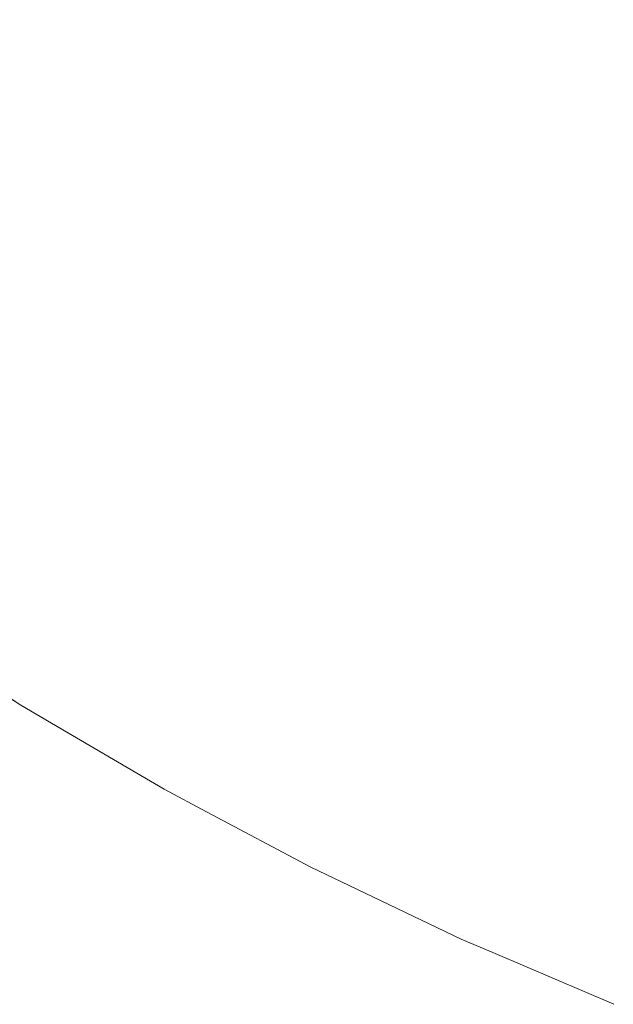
# Model space of a CAD drawing. Header units: centimetres. Extents: x -26 to 27.3, y -25.3 to -23.5.
# Tile 2 of 200: x -25.9431 to -25.9279, y -25.2527 to -25.2276. Entities that reach past the tile are written whole.
import ezdxf

# ---------------------------------------------------------------- set-up
doc = ezdxf.new("R2010")
doc.units = ezdxf.units.CM
doc.header["$LTSCALE"] = 2.54
doc.layers.add('Lucido design-1', color=7, linetype='Continuous')

# ---------------------------------------------------------------- blocks, each defined once
blk = doc.blocks.new('Gruppo-4-1')
at = {"color": 7, "linetype": 'Continuous', "lineweight": 9}
for points, invisible_edges in [([(-25.923844, -25.225731, -349.31512), (-25.926609, -25.224263, -349.31512), (-25.927965, -25.22669, -349.318286), (-25.925096, -25.228214, -349.318286)], 15), ([(-25.941703, -25.228921, -350.033928), (-25.944587, -25.226692, -350.033928), (-25.943223, -25.225002, -350.037403), (-25.940412, -25.227174, -350.037403)], 15), ([(-25.927965, -25.22669, -349.318286), (-25.930766, -25.225046, -349.318286), (-25.932151, -25.227295, -349.321563), (-25.929253, -25.228996, -349.321563)], 15), ([(-25.929143, -25.228799, -350.044062), (-25.932033, -25.227103, -350.044062), (-25.930683, -25.22491, -350.047236), (-25.927887, -25.226551, -350.047236)], 15), ([(-25.940603, -25.227432, -349.328425), (-25.943424, -25.225251, -349.328425), (-25.944807, -25.226964, -349.331997), (-25.941912, -25.229203, -349.331997)], 15), ([(-25.937511, -25.229226, -350.037403), (-25.940412, -25.227174, -350.037403), (-25.939038, -25.225316, -350.040783), (-25.936217, -25.227311, -350.040783)], 15), ([(-25.933315, -25.229185, -350.040783), (-25.936217, -25.227311, -350.040783), (-25.934848, -25.225286, -350.044062), (-25.932033, -25.227103, -350.044062)], 15), ([(-25.936374, -25.227543, -349.324944), (-25.939204, -25.225541, -349.324944), (-25.940603, -25.227432, -349.328425), (-25.937691, -25.229492, -349.328425)], 15), ([(-25.932151, -25.227295, -349.321563), (-25.934975, -25.225473, -349.321563), (-25.936374, -25.227543, -349.324944), (-25.933461, -25.229423, -349.324944)], 15), ([(-25.926183, -25.23037, -350.044062), (-25.929143, -25.228799, -350.044062), (-25.927887, -25.226551, -350.047236), (-25.925024, -25.228071, -350.047236)], 15), ([(-25.942911, -25.230553, -350.030363), (-25.945863, -25.228271, -350.030363), (-25.944587, -25.226692, -350.033928), (-25.941703, -25.228921, -350.033928)], 15), ([(-25.925096, -25.228214, -349.318286), (-25.927965, -25.22669, -349.318286), (-25.929253, -25.228996, -349.321563), (-25.926285, -25.230572, -349.321563)], 15), ([(-25.941912, -25.229203, -349.331997), (-25.944807, -25.226964, -349.331997), (-25.946094, -25.228558, -349.335655), (-25.94313, -25.230849, -349.335655)], 15), ([(-25.938728, -25.231026, -350.033928), (-25.941703, -25.228921, -350.033928), (-25.940412, -25.227174, -350.037403), (-25.937511, -25.229226, -350.037403)], 15), ([(-25.934526, -25.231152, -350.037403), (-25.937511, -25.229226, -350.037403), (-25.936217, -25.227311, -350.040783), (-25.933315, -25.229185, -350.040783)], 15), ([(-25.929253, -25.228996, -349.321563), (-25.932151, -25.227295, -349.321563), (-25.933461, -25.229423, -349.324944), (-25.930472, -25.231177, -349.324944)], 15), ([(-25.930335, -25.230933, -350.040783), (-25.933315, -25.229185, -350.040783), (-25.932033, -25.227103, -350.044062), (-25.929143, -25.228799, -350.044062)], 15), ([(-25.937691, -25.229492, -349.328425), (-25.940603, -25.227432, -349.328425), (-25.941912, -25.229203, -349.331997), (-25.938924, -25.231316, -349.331997)], 15), ([(-25.933461, -25.229423, -349.324944), (-25.936374, -25.227543, -349.324944), (-25.937691, -25.229492, -349.328425), (-25.934694, -25.231426, -349.328425)], 15), ([(-25.944031, -25.232067, -350.026716), (-25.947046, -25.229737, -350.026716), (-25.945863, -25.228271, -350.030363), (-25.942911, -25.230553, -350.030363)], 15), ([(-25.927284, -25.232553, -350.040783), (-25.930335, -25.230933, -350.040783), (-25.929143, -25.228799, -350.044062), (-25.926183, -25.23037, -350.044062)], 15), ([(-25.939864, -25.232707, -350.030363), (-25.942911, -25.230553, -350.030363), (-25.941703, -25.228921, -350.033928), (-25.938728, -25.231026, -350.033928)], 15), ([(-25.926285, -25.230572, -349.321563), (-25.929253, -25.228996, -349.321563), (-25.930472, -25.231177, -349.324944), (-25.92741, -25.232803, -349.324944)], 15), ([(-25.938924, -25.231316, -349.331997), (-25.941912, -25.229203, -349.331997), (-25.94313, -25.230849, -349.335655), (-25.940071, -25.233013, -349.335655)], 15), ([(-25.935665, -25.233002, -350.033928), (-25.938728, -25.231026, -350.033928), (-25.937511, -25.229226, -350.037403), (-25.934526, -25.231152, -350.037403)], 15), ([(-25.931462, -25.23295, -350.037403), (-25.934526, -25.231152, -350.037403), (-25.933315, -25.229185, -350.040783), (-25.930335, -25.230933, -350.040783)], 15), ([(-25.934694, -25.231426, -349.328425), (-25.937691, -25.229492, -349.328425), (-25.938924, -25.231316, -349.331997), (-25.935849, -25.2333, -349.331997)], 15), ([(-25.930472, -25.231177, -349.324944), (-25.933461, -25.229423, -349.324944), (-25.934694, -25.231426, -349.328425), (-25.931619, -25.233231, -349.328425)], 15), ([(-25.940919, -25.234268, -350.026716), (-25.944031, -25.232067, -350.026716), (-25.942911, -25.230553, -350.030363), (-25.939864, -25.232707, -350.030363)], 15), ([(-25.940071, -25.233013, -349.335655), (-25.94313, -25.230849, -349.335655), (-25.944254, -25.23237, -349.339392), (-25.94113, -25.23458, -349.339392)], 15), ([(-25.936729, -25.234731, -350.030363), (-25.939864, -25.232707, -350.030363), (-25.938728, -25.231026, -350.033928), (-25.935665, -25.233002, -350.033928)], 15), ([(-25.928324, -25.234617, -350.037403), (-25.931462, -25.23295, -350.037403), (-25.930335, -25.230933, -350.040783), (-25.927284, -25.232553, -350.040783)], 15), ([(-25.935849, -25.2333, -349.331997), (-25.938924, -25.231316, -349.331997), (-25.940071, -25.233013, -349.335655), (-25.936923, -25.235044, -349.335655)], 15), ([(-25.932522, -25.234847, -350.033928), (-25.935665, -25.233002, -350.033928), (-25.934526, -25.231152, -350.037403), (-25.931462, -25.23295, -350.037403)], 15), ([(-25.92741, -25.232803, -349.324944), (-25.930472, -25.231177, -349.324944), (-25.931619, -25.233231, -349.328425), (-25.928469, -25.234903, -349.328425)], 15), ([(-25.931619, -25.233231, -349.328425), (-25.934694, -25.231426, -349.328425), (-25.935849, -25.2333, -349.331997), (-25.932692, -25.235153, -349.331997)], 15), ([(-25.94189, -25.235705, -350.02299), (-25.945062, -25.233461, -350.02299), (-25.944031, -25.232067, -350.026716), (-25.940919, -25.234268, -350.026716)], 15), ([(-25.94113, -25.23458, -349.339392), (-25.944254, -25.23237, -349.339392), (-25.945284, -25.233762, -349.343202), (-25.942099, -25.236014, -349.343202)], 15), ([(-25.925119, -25.236148, -350.037403), (-25.928324, -25.234617, -350.037403), (-25.927284, -25.232553, -350.040783), (-25.924167, -25.234043, -350.040783)], 15), ([(-25.937717, -25.236335, -350.026716), (-25.940919, -25.234268, -350.026716), (-25.939864, -25.232707, -350.030363), (-25.936729, -25.234731, -350.030363)], 15), ([(-25.924282, -25.234298, -349.324944), (-25.92741, -25.232803, -349.324944), (-25.928469, -25.234903, -349.328425), (-25.925251, -25.236441, -349.328425)], 15), ([(-25.936923, -25.235044, -349.335655), (-25.940071, -25.233013, -349.335655), (-25.94113, -25.23458, -349.339392), (-25.937914, -25.236655, -349.339392)], 15), ([(-25.933512, -25.236619, -350.030363), (-25.936729, -25.234731, -350.030363), (-25.935665, -25.233002, -350.033928), (-25.932522, -25.234847, -350.033928)], 15), ([(-25.929302, -25.236557, -350.033928), (-25.932522, -25.234847, -350.033928), (-25.931462, -25.23295, -350.037403), (-25.928324, -25.234617, -350.037403)], 15), ([(-25.932692, -25.235153, -349.331997), (-25.935849, -25.2333, -349.331997), (-25.936923, -25.235044, -349.335655), (-25.933691, -25.236941, -349.335655)], 15), ([(-25.928469, -25.234903, -349.328425), (-25.931619, -25.233231, -349.328425), (-25.932692, -25.235153, -349.331997), (-25.92946, -25.236869, -349.331997)], 15), ([(-25.942775, -25.237014, -350.019194), (-25.946001, -25.234732, -350.019194), (-25.945062, -25.233461, -350.02299), (-25.94189, -25.235705, -350.02299)], 15), ([(-25.942099, -25.236014, -349.343202), (-25.945284, -25.233762, -349.343202), (-25.946217, -25.235023, -349.347077), (-25.942978, -25.237314, -349.347077)], 15), ([(-25.938626, -25.237811, -350.02299), (-25.94189, -25.235705, -350.02299), (-25.940919, -25.234268, -350.026716), (-25.937717, -25.236335, -350.026716)], 15), ([(-25.937914, -25.236655, -349.339392), (-25.94113, -25.23458, -349.339392), (-25.942099, -25.236014, -349.343202), (-25.938822, -25.238129, -349.343202)], 15), ([(-25.926014, -25.238128, -350.033928), (-25.929302, -25.236557, -350.033928), (-25.928324, -25.234617, -350.037403), (-25.925119, -25.236148, -350.037403)], 15), ([(-25.943573, -25.238194, -350.015332), (-25.946848, -25.235877, -350.015332), (-25.946001, -25.234732, -350.019194), (-25.942775, -25.237014, -350.019194)], 15), ([(-25.93443, -25.238263, -350.026716), (-25.937717, -25.236335, -350.026716), (-25.936729, -25.234731, -350.030363), (-25.933512, -25.236619, -350.030363)], 15), ([(-25.930216, -25.238369, -350.030363), (-25.933512, -25.236619, -350.030363), (-25.932522, -25.234847, -350.033928), (-25.929302, -25.236557, -350.033928)], 15), ([(-25.942978, -25.237314, -349.347077), (-25.946217, -25.235023, -349.347077), (-25.947052, -25.236153, -349.35101), (-25.943765, -25.238478, -349.35101)], 15), ([(-25.933691, -25.236941, -349.335655), (-25.936923, -25.235044, -349.335655), (-25.937914, -25.236655, -349.339392), (-25.934614, -25.238592, -349.339392)], 15), ([(-25.925251, -25.236441, -349.328425), (-25.928469, -25.234903, -349.328425), (-25.92946, -25.236869, -349.331997), (-25.926158, -25.238447, -349.331997)], 15), ([(-25.92946, -25.236869, -349.331997), (-25.932692, -25.235153, -349.331997), (-25.933691, -25.236941, -349.335655), (-25.930382, -25.238698, -349.335655)], 15), ([(-25.939455, -25.239157, -350.019194), (-25.942775, -25.237014, -350.019194), (-25.94189, -25.235705, -350.02299), (-25.938626, -25.237811, -350.02299)], 15), ([(-25.938822, -25.238129, -349.343202), (-25.942099, -25.236014, -349.343202), (-25.942978, -25.237314, -349.347077), (-25.939645, -25.239465, -349.347077)], 15), ([(-25.935276, -25.239777, -350.02299), (-25.938626, -25.237811, -350.02299), (-25.937717, -25.236335, -350.026716), (-25.93443, -25.238263, -350.026716)], 15), ([(-25.931064, -25.240051, -350.026716), (-25.93443, -25.238263, -350.026716), (-25.933512, -25.236619, -350.030363), (-25.930216, -25.238369, -350.030363)], 15), ([(-25.92685, -25.239978, -350.030363), (-25.930216, -25.238369, -350.030363), (-25.929302, -25.236557, -350.033928), (-25.926014, -25.238128, -350.033928)], 15), ([(-25.934614, -25.238592, -349.339392), (-25.937914, -25.236655, -349.339392), (-25.938822, -25.238129, -349.343202), (-25.935458, -25.240103, -349.343202)], 15), ([(-25.926158, -25.238447, -349.331997), (-25.92946, -25.236869, -349.331997), (-25.930382, -25.238698, -349.335655), (-25.927002, -25.240313, -349.335655)], 15), ([(-25.940202, -25.24037, -350.015332), (-25.943573, -25.238194, -350.015332), (-25.942775, -25.237014, -350.019194), (-25.939455, -25.239157, -350.019194)], 15), ([(-25.930382, -25.238698, -349.335655), (-25.933691, -25.236941, -349.335655), (-25.934614, -25.238592, -349.339392), (-25.931234, -25.240387, -349.339392)], 15), ([(-25.939645, -25.239465, -349.347077), (-25.942978, -25.237314, -349.347077), (-25.943765, -25.238478, -349.35101), (-25.940381, -25.240662, -349.35101)], 15), ([(-25.936047, -25.241157, -350.019194), (-25.939455, -25.239157, -350.019194), (-25.938626, -25.237811, -350.02299), (-25.935276, -25.239777, -350.02299)], 15), ([(-25.935458, -25.240103, -349.343202), (-25.938822, -25.238129, -349.343202), (-25.939645, -25.239465, -349.347077), (-25.936223, -25.241473, -349.347077)], 15), ([(-25.940865, -25.241447, -350.011411), (-25.944281, -25.239242, -350.011411), (-25.943573, -25.238194, -350.015332), (-25.940202, -25.24037, -350.015332)], 15), ([(-25.931845, -25.241599, -350.02299), (-25.935276, -25.239777, -350.02299), (-25.93443, -25.238263, -350.026716), (-25.931064, -25.240051, -350.026716)], 15), ([(-25.927626, -25.241694, -350.026716), (-25.931064, -25.240051, -350.026716), (-25.930216, -25.238369, -350.030363), (-25.92685, -25.239978, -350.030363)], 15), ([(-25.940381, -25.240662, -349.35101), (-25.943765, -25.238478, -349.35101), (-25.944458, -25.239504, -349.354995), (-25.94103, -25.241716, -349.354995)], 15), ([(-25.931234, -25.240387, -349.339392), (-25.934614, -25.238592, -349.339392), (-25.935458, -25.240103, -349.343202), (-25.932013, -25.241933, -349.343202)], 15), ([(-25.927002, -25.240313, -349.335655), (-25.930382, -25.238698, -349.335655), (-25.931234, -25.240387, -349.339392), (-25.927781, -25.242037, -349.339392)], 15), ([(-25.941444, -25.242387, -350.007438), (-25.944899, -25.240157, -350.007438), (-25.944281, -25.239242, -350.011411), (-25.940865, -25.241447, -350.011411)], 15), ([(-25.936741, -25.2424, -350.015332), (-25.940202, -25.24037, -350.015332), (-25.939455, -25.239157, -350.019194), (-25.936047, -25.241157, -350.019194)], 15), ([(-25.94103, -25.241716, -349.354995), (-25.944458, -25.239504, -349.354995), (-25.945057, -25.24039, -349.359025), (-25.941591, -25.242627, -349.359025)], 15), ([(-25.936223, -25.241473, -349.347077), (-25.939645, -25.239465, -349.347077), (-25.940381, -25.240662, -349.35101), (-25.936908, -25.2427, -349.35101)], 15), ([(-25.932557, -25.243011, -350.019194), (-25.936047, -25.241157, -350.019194), (-25.935276, -25.239777, -350.02299), (-25.931845, -25.241599, -350.02299)], 15), ([(-25.932013, -25.241933, -349.343202), (-25.935458, -25.240103, -349.343202), (-25.936223, -25.241473, -349.347077), (-25.93272, -25.243334, -349.347077)], 15), ([(-25.92834, -25.243274, -350.02299), (-25.931845, -25.241599, -350.02299), (-25.931064, -25.240051, -350.026716), (-25.927626, -25.241694, -350.026716)], 15), ([(-25.941591, -25.242627, -349.359025), (-25.945057, -25.24039, -349.359025), (-25.945561, -25.241136, -349.363092), (-25.942063, -25.243394, -349.363092)], 15), ([(-25.941936, -25.243187, -350.00342), (-25.945425, -25.240935, -350.00342), (-25.944899, -25.240157, -350.007438), (-25.941444, -25.242387, -350.007438)], 15), ([(-25.937358, -25.243505, -350.011411), (-25.940865, -25.241447, -350.011411), (-25.940202, -25.24037, -350.015332), (-25.936741, -25.2424, -350.015332)], 15), ([(-25.927781, -25.242037, -349.339392), (-25.931234, -25.240387, -349.339392), (-25.932013, -25.241933, -349.343202), (-25.928494, -25.243615, -349.343202)], 15), ([(-25.936908, -25.2427, -349.35101), (-25.940381, -25.240662, -349.35101), (-25.94103, -25.241716, -349.354995), (-25.937512, -25.24378, -349.354995)], 15), ([(-25.942063, -25.243394, -349.363092), (-25.945561, -25.241136, -349.363092), (-25.94597, -25.241741, -349.367189), (-25.942446, -25.244015, -349.367189)], 15), ([(-25.942342, -25.243846, -349.999363), (-25.945858, -25.241576, -349.999363), (-25.945425, -25.240935, -350.00342), (-25.941936, -25.243187, -350.00342)], 15), ([(-25.933198, -25.244282, -350.015332), (-25.936741, -25.2424, -350.015332), (-25.936047, -25.241157, -350.019194), (-25.932557, -25.243011, -350.019194)], 15), ([(-25.942659, -25.244362, -349.995273), (-25.946198, -25.242078, -349.995273), (-25.945858, -25.241576, -349.999363), (-25.942342, -25.243846, -349.999363)], 15), ([(-25.937896, -25.244468, -350.007438), (-25.941444, -25.242387, -350.007438), (-25.940865, -25.241447, -350.011411), (-25.937358, -25.243505, -350.011411)], 15), ([(-25.93272, -25.243334, -349.347077), (-25.936223, -25.241473, -349.347077), (-25.936908, -25.2427, -349.35101), (-25.933352, -25.244588, -349.35101)], 15), ([(-25.928991, -25.244714, -350.019194), (-25.932557, -25.243011, -350.019194), (-25.931845, -25.241599, -350.02299), (-25.92834, -25.243274, -350.02299)], 15), ([(-25.942446, -25.244015, -349.367189), (-25.94597, -25.241741, -349.367189), (-25.946282, -25.242203, -349.37131), (-25.942738, -25.24449, -349.37131)], 15), ([(-25.937512, -25.24378, -349.354995), (-25.94103, -25.241716, -349.354995), (-25.941591, -25.242627, -349.359025), (-25.938034, -25.244714, -349.359025)], 15), ([(-25.924767, -25.244799, -350.02299), (-25.92834, -25.243274, -350.02299), (-25.927626, -25.241694, -350.026716), (-25.92412, -25.24319, -350.026716)], 15), ([(-25.942888, -25.244733, -349.991159), (-25.946442, -25.24244, -349.991159), (-25.946198, -25.242078, -349.995273), (-25.942659, -25.244362, -349.995273)], 15), ([(-25.928494, -25.243615, -349.343202), (-25.932013, -25.241933, -349.343202), (-25.93272, -25.243334, -349.347077), (-25.92914, -25.245044, -349.347077)], 15), ([(-25.924261, -25.243539, -349.339392), (-25.927781, -25.242037, -349.339392), (-25.928494, -25.243615, -349.343202), (-25.924906, -25.245145, -349.343202)], 15), ([(-25.942738, -25.24449, -349.37131), (-25.946282, -25.242203, -349.37131), (-25.946498, -25.242523, -349.375446), (-25.942941, -25.244819, -349.375446)], 15), ([(-25.938355, -25.245289, -350.00342), (-25.941936, -25.243187, -350.00342), (-25.941444, -25.242387, -350.007438), (-25.937896, -25.244468, -350.007438)], 15), ([(-25.933767, -25.245412, -350.011411), (-25.937358, -25.243505, -350.011411), (-25.936741, -25.2424, -350.015332), (-25.933198, -25.244282, -350.015332)], 15), ([(-25.942941, -25.244819, -349.375446), (-25.946498, -25.242523, -349.375446), (-25.946618, -25.2427, -349.379592), (-25.943053, -25.245001, -349.379592)], 15), ([(-25.943028, -25.24496, -349.987027), (-25.946591, -25.24266, -349.987027), (-25.946442, -25.24244, -349.991159), (-25.942888, -25.244733, -349.991159)], 15), ([(-25.946591, -25.24266, -349.987027), (-25.943028, -25.24496, -349.987027), (-25.943078, -25.245041, -349.982667), (-25.945372, -25.24356, -349.982667)], 11), ([(-25.938034, -25.244714, -349.359025), (-25.941591, -25.242627, -349.359025), (-25.942063, -25.243394, -349.363092), (-25.938473, -25.2455, -349.363092)], 15), ([(-25.945372, -25.24356, -349.382667), (-25.943078, -25.245041, -349.382667), (-25.943053, -25.245001, -349.379592), (-25.946618, -25.2427, -349.379592)], 14), ([(-25.933352, -25.244588, -349.35101), (-25.936908, -25.2427, -349.35101), (-25.937512, -25.24378, -349.354995), (-25.933909, -25.245694, -349.354995)], 15), ([(-25.929578, -25.246012, -350.015332), (-25.933198, -25.244282, -350.015332), (-25.932557, -25.243011, -350.019194), (-25.928991, -25.244714, -350.019194)], 15), ([(-25.938473, -25.2455, -349.363092), (-25.942063, -25.243394, -349.363092), (-25.942446, -25.244015, -349.367189), (-25.938829, -25.246137, -349.367189)], 15), ([(-25.938732, -25.245964, -349.999363), (-25.942342, -25.243846, -349.999363), (-25.941936, -25.243187, -350.00342), (-25.938355, -25.245289, -350.00342)], 15), ([(-25.92914, -25.245044, -349.347077), (-25.93272, -25.243334, -349.347077), (-25.933352, -25.244588, -349.35101), (-25.929719, -25.246324, -349.35101)], 15), ([(-25.925356, -25.246265, -350.019194), (-25.928991, -25.244714, -350.019194), (-25.92834, -25.243274, -350.02299), (-25.924767, -25.244799, -350.02299)], 15), ([(-25.943078, -25.245041, -349.382667), (-25.945372, -25.24356, -349.382667), (-25.945372, -25.24356, -349.982667), (-25.943078, -25.245041, -349.982667)], 10), ([(-25.934264, -25.246398, -350.007438), (-25.937896, -25.244468, -350.007438), (-25.937358, -25.243505, -350.011411), (-25.933767, -25.245412, -350.011411)], 15), ([(-25.924906, -25.245145, -349.343202), (-25.928494, -25.243615, -349.343202), (-25.92914, -25.245044, -349.347077), (-25.925491, -25.246601, -349.347077)], 15), ([(-25.939027, -25.246493, -349.995273), (-25.942659, -25.244362, -349.995273), (-25.942342, -25.243846, -349.999363), (-25.938732, -25.245964, -349.999363)], 15), ([(-25.933909, -25.245694, -349.354995), (-25.937512, -25.24378, -349.354995), (-25.938034, -25.244714, -349.359025), (-25.934391, -25.246649, -349.359025)], 15), ([(-25.938829, -25.246137, -349.367189), (-25.942446, -25.244015, -349.367189), (-25.942738, -25.24449, -349.37131), (-25.939101, -25.246625, -349.37131)], 15), ([(-25.93924, -25.246874, -349.991159), (-25.942888, -25.244733, -349.991159), (-25.942659, -25.244362, -349.995273), (-25.939027, -25.246493, -349.995273)], 15), ([(-25.930099, -25.247165, -350.011411), (-25.933767, -25.245412, -350.011411), (-25.933198, -25.244282, -350.015332), (-25.929578, -25.246012, -350.015332)], 15), ([(-25.939101, -25.246625, -349.37131), (-25.942738, -25.24449, -349.37131), (-25.942941, -25.244819, -349.375446), (-25.939289, -25.246962, -349.375446)], 15), ([(-25.934687, -25.247237, -350.00342), (-25.938355, -25.245289, -350.00342), (-25.937896, -25.244468, -350.007438), (-25.934264, -25.246398, -350.007438)], 15), ([(-25.929719, -25.246324, -349.35101), (-25.933352, -25.244588, -349.35101), (-25.933909, -25.245694, -349.354995), (-25.930229, -25.247453, -349.354995)], 15), ([(-25.939289, -25.246962, -349.375446), (-25.942941, -25.244819, -349.375446), (-25.943053, -25.245001, -349.379592), (-25.939393, -25.247148, -349.379592)], 15), ([(-25.93937, -25.247106, -349.987027), (-25.943028, -25.24496, -349.987027), (-25.942888, -25.244733, -349.991159), (-25.93924, -25.246874, -349.991159)], 15), ([(-25.934391, -25.246649, -349.359025), (-25.938034, -25.244714, -349.359025), (-25.938473, -25.2455, -349.363092), (-25.934796, -25.247453, -349.363092)], 15), ([(-25.925887, -25.247587, -350.015332), (-25.929578, -25.246012, -350.015332), (-25.928991, -25.244714, -350.019194), (-25.925356, -25.246265, -350.019194)], 15), ([(-25.941898, -25.245733, -349.982667), (-25.943078, -25.245041, -349.982667), (-25.943028, -25.24496, -349.987027)], 10), ([(-25.943053, -25.245001, -349.379592), (-25.943078, -25.245041, -349.382667), (-25.941898, -25.245733, -349.382667)], 9), ([(-25.943078, -25.245041, -349.982667), (-25.941898, -25.245733, -349.982667), (-25.941898, -25.245733, -349.382667), (-25.943078, -25.245041, -349.382667)], 10), ([(-25.941898, -25.245733, -349.382667), (-25.939416, -25.247189, -349.382667), (-25.939393, -25.247148, -349.379592), (-25.943053, -25.245001, -349.379592)], 14), ([(-25.943028, -25.24496, -349.987027), (-25.93937, -25.247106, -349.987027), (-25.939416, -25.247189, -349.982667), (-25.941898, -25.245733, -349.982667)], 11), ([(-25.925491, -25.246601, -349.347077), (-25.92914, -25.245044, -349.347077), (-25.929719, -25.246324, -349.35101), (-25.926015, -25.247905, -349.35101)], 15), ([(-25.935035, -25.247927, -349.999363), (-25.938732, -25.245964, -349.999363), (-25.938355, -25.245289, -350.00342), (-25.934687, -25.247237, -350.00342)], 15), ([(-25.930553, -25.248171, -350.007438), (-25.934264, -25.246398, -350.007438), (-25.933767, -25.245412, -350.011411), (-25.930099, -25.247165, -350.011411)], 15), ([(-25.934796, -25.247453, -349.363092), (-25.938473, -25.2455, -349.363092), (-25.938829, -25.246137, -349.367189), (-25.935125, -25.248105, -349.367189)], 15), ([(-25.939416, -25.247189, -349.382667), (-25.941898, -25.245733, -349.382667), (-25.941898, -25.245733, -349.982667), (-25.939416, -25.247189, -349.982667)], 10), ([(-25.930229, -25.247453, -349.354995), (-25.933909, -25.245694, -349.354995), (-25.934391, -25.246649, -349.359025), (-25.930669, -25.248428, -349.359025)], 15), ([(-25.935125, -25.248105, -349.367189), (-25.938829, -25.246137, -349.367189), (-25.939101, -25.246625, -349.37131), (-25.935376, -25.248603, -349.37131)], 15), ([(-25.935308, -25.248468, -349.995273), (-25.939027, -25.246493, -349.995273), (-25.938732, -25.245964, -349.999363), (-25.935035, -25.247927, -349.999363)], 15), ([(-25.926359, -25.248761, -350.011411), (-25.930099, -25.247165, -350.011411), (-25.929578, -25.246012, -350.015332), (-25.925887, -25.247587, -350.015332)], 15), ([(-25.93094, -25.249027, -350.00342), (-25.934687, -25.247237, -350.00342), (-25.934264, -25.246398, -350.007438), (-25.930553, -25.248171, -350.007438)], 15), ([(-25.926015, -25.247905, -349.35101), (-25.929719, -25.246324, -349.35101), (-25.930229, -25.247453, -349.354995), (-25.926477, -25.249054, -349.354995)], 15), ([(-25.935376, -25.248603, -349.37131), (-25.939101, -25.246625, -349.37131), (-25.939289, -25.246962, -349.375446), (-25.93555, -25.248948, -349.375446)], 15), ([(-25.935505, -25.248858, -349.991159), (-25.93924, -25.246874, -349.991159), (-25.939027, -25.246493, -349.995273), (-25.935308, -25.248468, -349.995273)], 15), ([(-25.930669, -25.248428, -349.359025), (-25.934391, -25.246649, -349.359025), (-25.934796, -25.247453, -349.363092), (-25.93104, -25.249248, -349.363092)], 15), ([(-25.935625, -25.249096, -349.987027), (-25.93937, -25.247106, -349.987027), (-25.93924, -25.246874, -349.991159), (-25.935505, -25.248858, -349.991159)], 15), ([(-25.938335, -25.247764, -349.982667), (-25.939416, -25.247189, -349.982667), (-25.93937, -25.247106, -349.987027)], 10), ([(-25.939393, -25.247148, -349.379592), (-25.939416, -25.247189, -349.382667), (-25.938335, -25.247764, -349.382667)], 9), ([(-25.93555, -25.248948, -349.375446), (-25.939289, -25.246962, -349.375446), (-25.939393, -25.247148, -349.379592), (-25.935646, -25.249138, -349.379592)], 15), ([(-25.938335, -25.247764, -349.382667), (-25.935667, -25.249181, -349.382667), (-25.935646, -25.249138, -349.379592), (-25.939393, -25.247148, -349.379592)], 14), ([(-25.93937, -25.247106, -349.987027), (-25.935625, -25.249096, -349.987027), (-25.935667, -25.249181, -349.982667), (-25.938335, -25.247764, -349.982667)], 11), ([(-25.926771, -25.249785, -350.007438), (-25.930553, -25.248171, -350.007438), (-25.930099, -25.247165, -350.011411), (-25.926359, -25.248761, -350.011411)], 15), ([(-25.939416, -25.247189, -349.982667), (-25.938335, -25.247764, -349.982667), (-25.938335, -25.247764, -349.382667), (-25.939416, -25.247189, -349.382667)], 10), ([(-25.931259, -25.249732, -349.999363), (-25.935035, -25.247927, -349.999363), (-25.934687, -25.247237, -350.00342), (-25.93094, -25.249027, -350.00342)], 15), ([(-25.93104, -25.249248, -349.363092), (-25.934796, -25.247453, -349.363092), (-25.935125, -25.248105, -349.367189), (-25.931341, -25.249913, -349.367189)], 15), ([(-25.926477, -25.249054, -349.354995), (-25.930229, -25.247453, -349.354995), (-25.930669, -25.248428, -349.359025), (-25.926876, -25.250046, -349.359025)], 15), ([(-25.935667, -25.249181, -349.382667), (-25.938335, -25.247764, -349.382667), (-25.938335, -25.247764, -349.982667), (-25.935667, -25.249181, -349.982667)], 10), ([(-25.931508, -25.250284, -349.995273), (-25.935308, -25.248468, -349.995273), (-25.935035, -25.247927, -349.999363), (-25.931259, -25.249732, -349.999363)], 15), ([(-25.931341, -25.249913, -349.367189), (-25.935125, -25.248105, -349.367189), (-25.935376, -25.248603, -349.37131), (-25.931571, -25.250421, -349.37131)], 15), ([(-25.927121, -25.250657, -350.00342), (-25.93094, -25.249027, -350.00342), (-25.930553, -25.248171, -350.007438), (-25.926771, -25.249785, -350.007438)], 15), ([(-25.926876, -25.250046, -349.359025), (-25.930669, -25.248428, -349.359025), (-25.93104, -25.249248, -349.363092), (-25.927211, -25.250882, -349.363092)], 15), ([(-25.931571, -25.250421, -349.37131), (-25.935376, -25.248603, -349.37131), (-25.93555, -25.248948, -349.375446), (-25.93173, -25.250773, -349.375446)], 15), ([(-25.931688, -25.250682, -349.991159), (-25.935505, -25.248858, -349.991159), (-25.935308, -25.248468, -349.995273), (-25.931508, -25.250284, -349.995273)], 15), ([(-25.931798, -25.250924, -349.987027), (-25.935625, -25.249096, -349.987027), (-25.935505, -25.248858, -349.991159), (-25.931688, -25.250682, -349.991159)], 15), ([(-25.934689, -25.249648, -349.982667), (-25.935667, -25.249181, -349.982667), (-25.935625, -25.249096, -349.987027)], 10), ([(-25.935646, -25.249138, -349.379592), (-25.935667, -25.249181, -349.382667), (-25.934689, -25.249648, -349.382667)], 9), ([(-25.935667, -25.249181, -349.982667), (-25.934689, -25.249648, -349.982667), (-25.934689, -25.249648, -349.382667), (-25.935667, -25.249181, -349.382667)], 10), ([(-25.93173, -25.250773, -349.375446), (-25.93555, -25.248948, -349.375446), (-25.935646, -25.249138, -349.379592), (-25.931818, -25.250968, -349.379592)], 15), ([(-25.934689, -25.249648, -349.382667), (-25.931837, -25.251011, -349.382667), (-25.931818, -25.250968, -349.379592), (-25.935646, -25.249138, -349.379592)], 14), ([(-25.935625, -25.249096, -349.987027), (-25.931798, -25.250924, -349.987027), (-25.931837, -25.251011, -349.982667), (-25.934689, -25.249648, -349.982667)], 11), ([(-25.927409, -25.251374, -349.999363), (-25.931259, -25.249732, -349.999363), (-25.93094, -25.249027, -350.00342), (-25.927121, -25.250657, -350.00342)], 15), ([(-25.927211, -25.250882, -349.363092), (-25.93104, -25.249248, -349.363092), (-25.931341, -25.249913, -349.367189), (-25.927483, -25.251559, -349.367189)], 15), ([(-25.931837, -25.251011, -349.382667), (-25.934689, -25.249648, -349.382667), (-25.934689, -25.249648, -349.982667), (-25.931837, -25.251011, -349.982667)], 10), ([(-25.927483, -25.251559, -349.367189), (-25.931341, -25.249913, -349.367189), (-25.931571, -25.250421, -349.37131), (-25.927691, -25.252077, -349.37131)], 15), ([(-25.927635, -25.251937, -349.995273), (-25.931508, -25.250284, -349.995273), (-25.931259, -25.249732, -349.999363), (-25.927409, -25.251374, -349.999363)], 15), ([(-25.927691, -25.252077, -349.37131), (-25.931571, -25.250421, -349.37131), (-25.93173, -25.250773, -349.375446), (-25.927835, -25.252435, -349.375446)], 15), ([(-25.927798, -25.252342, -349.991159), (-25.931688, -25.250682, -349.991159), (-25.931508, -25.250284, -349.995273), (-25.927635, -25.251937, -349.995273)], 15), ([(-25.927897, -25.252589, -349.987027), (-25.931798, -25.250924, -349.987027), (-25.931688, -25.250682, -349.991159), (-25.927798, -25.252342, -349.991159)], 15), ([(-25.930965, -25.251383, -349.982667), (-25.931837, -25.251011, -349.982667), (-25.931798, -25.250924, -349.987027)], 10), ([(-25.927835, -25.252435, -349.375446), (-25.93173, -25.250773, -349.375446), (-25.931818, -25.250968, -349.379592), (-25.927915, -25.252633, -349.379592)], 15), ([(-25.931798, -25.250924, -349.987027), (-25.927897, -25.252589, -349.987027), (-25.927933, -25.252677, -349.982667), (-25.930965, -25.251383, -349.982667)], 11), ([(-25.931818, -25.250968, -349.379592), (-25.931837, -25.251011, -349.382667), (-25.930965, -25.251383, -349.382667)], 9), ([(-25.931837, -25.251011, -349.982667), (-25.930965, -25.251383, -349.982667), (-25.930965, -25.251383, -349.382667), (-25.931837, -25.251011, -349.382667)], 10), ([(-25.930965, -25.251383, -349.382667), (-25.927933, -25.252677, -349.382667), (-25.927915, -25.252633, -349.379592), (-25.931818, -25.250968, -349.379592)], 14), ([(-25.927933, -25.252677, -349.382667), (-25.930965, -25.251383, -349.382667), (-25.930965, -25.251383, -349.982667), (-25.927933, -25.252677, -349.982667)], 10)]:
    blk.add_3dface(points, dxfattribs=dict(at, invisible_edges=invisible_edges))

msp = doc.modelspace()

# ---------------------------------------------------------------- block references
at = {"layer": 'Lucido design-1', "color": 7}
msp.add_blockref('Gruppo-4-1', (0, 0), dxfattribs=at)

doc.saveas('drawing.dxf')
